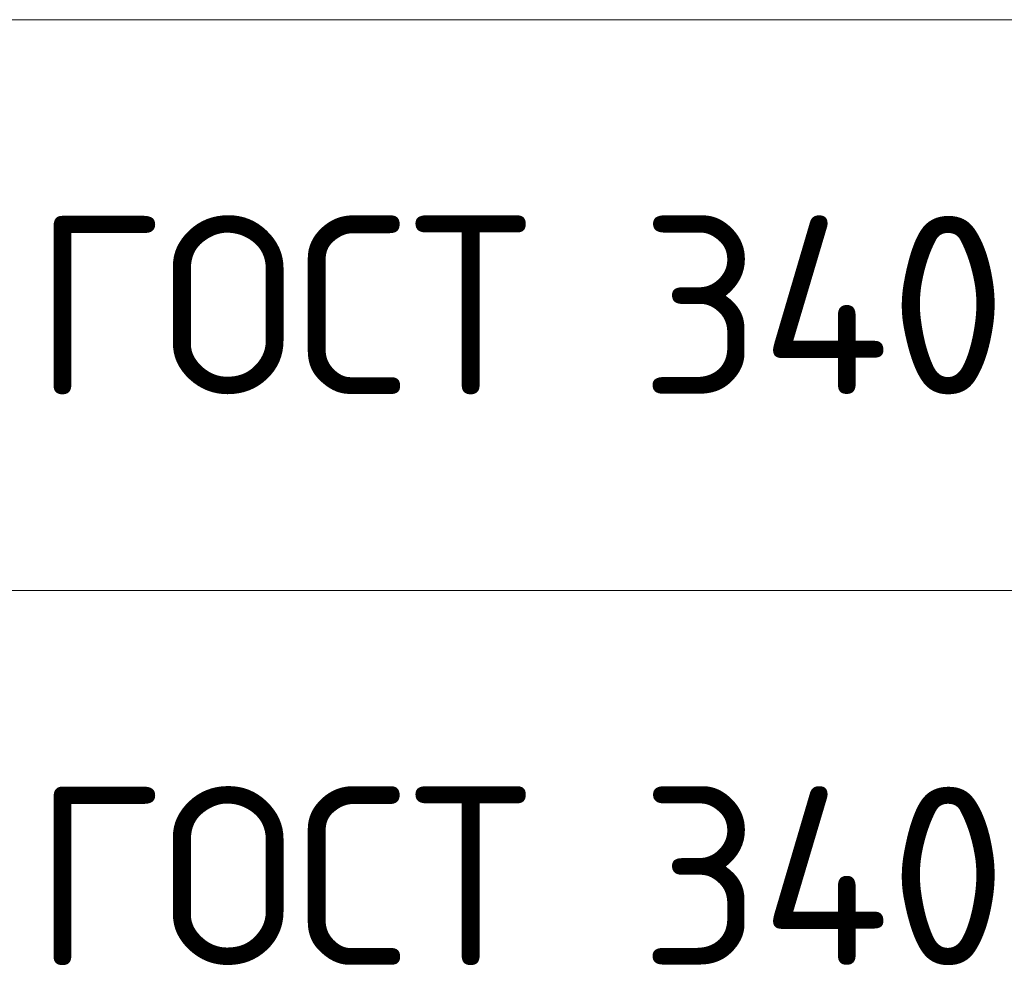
# Model space of a CAD drawing. Header units: metres. Extents: x -38 to 97, y -15 to 21.
# Tile 77 of 111: x 70.33 to 71.71, y 7.14 to 8.47. Entities that reach past the tile are written whole.
import ezdxf

# ---------------------------------------------------------------- set-up
doc = ezdxf.new("R2010")
doc.units = ezdxf.units.M
doc.styles.add('ISOCPEUR', font='txt')

msp = doc.modelspace()

# ---------------------------------------------------------------- linework, layer by layer
at = {"color": 7, "linetype": 'Continuous', "lineweight": 13, "transparency": 33554687}
for p, q in [((86.4198, 8.4717), (67.9198, 8.4717)), ((86.4198, 8.4717), (67.9198, 8.4717)), ((86.4198, 7.6717), (67.9198, 7.6717)), ((86.4198, 7.6717), (67.9198, 7.6717))]:
    msp.add_line(p, q, dxfattribs=at)

# ---------------------------------------------------------------- texts
at = {"color": 7, "linetype": 'Continuous', "lineweight": 35, "transparency": 33554687, "char_height": 0.25, "width": 2.743715, "attachment_point": 7, "style": 'ISOCPEUR'}
for insert in [(70.3506, 7.9467), (70.3506, 7.9467), (70.3506, 7.1467), (70.3506, 7.1467)]:
    msp.add_mtext('\\W0.96;ГОСТ 34028-2016', dxfattribs=dict(at, insert=insert))

doc.saveas('drawing.dxf')
